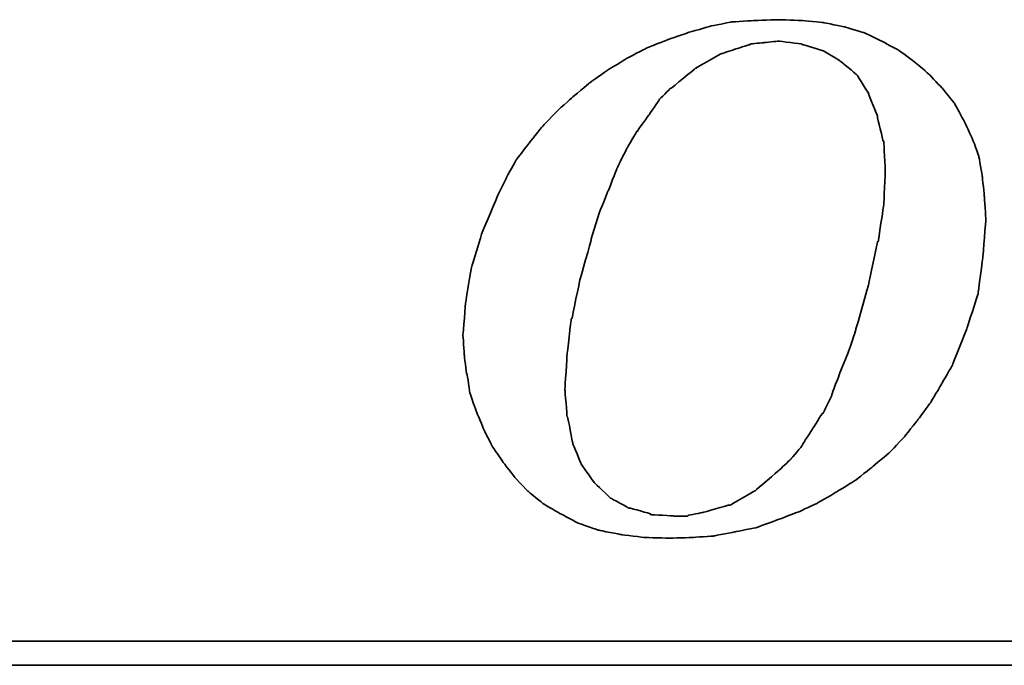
# Model space of a CAD drawing. Header units: millimetres. Extents: x 748 to 1024, y 329 to 423.
# Tile 36 of 52: x 959.19 to 962.33, y 360.04 to 362.09. Entities that reach past the tile are written whole.
import ezdxf

# ---------------------------------------------------------------- set-up
doc = ezdxf.new("R2010")
doc.units = ezdxf.units.MM
doc.header["$LTSCALE"] = 0.15
doc.layers.add('DIM', color=4, linetype='CONTINUOUS')
doc.layers.add('layer 1', color=7, linetype='CONTINUOUS')

# ---------------------------------------------------------------- blocks, each defined once
blk = doc.blocks.new('TBI MOTION logo(完整正式版)')
at = {"layer": 'layer 1', "color": 22, "lineweight": 35}
for points, knots in [([(-11.34375, -6.98375), (-11.34375, -6.98375), (-10.91375, -7.43875), (-10.91375, -7.43875), (-10.91375, -7.43875), (-10.91375, -7.43875), (-10.38625, -7.87125), (-10.38625, -7.87125), (-10.38625, -7.87125), (-10.38625, -7.87125), (-9.81125, -8.20375), (-9.81125, -8.20375), (-9.81125, -8.20375), (-9.81125, -8.20375), (-9.21125, -8.51875), (-9.21125, -8.51875), (-9.21125, -8.51875), (-9.21125, -8.51875), (-8.51625, -8.75875), (-8.51625, -8.75875), (-8.51625, -8.75875), (-8.51625, -8.75875), (-7.77125, -8.90375), (-7.77125, -8.90375), (-7.77125, -8.90375), (-7.77125, -8.90375), (-6.97875, -8.99875), (-6.97875, -8.99875), (-6.97875, -8.99875), (-6.97875, -8.99875), (-6.14125, -9.02375), (-6.14125, -9.02375), (-6.14125, -9.02375), (-6.14125, -9.02375), (-5.37125, -8.99875), (-5.37125, -8.99875), (-5.37125, -8.99875), (-5.37125, -8.99875), (-4.65375, -8.94875), (-4.65375, -8.94875), (-4.65375, -8.94875), (-4.65375, -8.94875), (-3.93375, -8.80625), (-3.93375, -8.80625), (-3.93375, -8.80625), (-3.93375, -8.80625), (-3.21375, -8.66375), (-3.21375, -8.66375), (-3.21375, -8.66375), (-3.21375, -8.66375), (-2.49375, -8.39875), (-2.49375, -8.39875), (-2.49375, -8.39875), (-2.49375, -8.39875), (-1.79875, -8.13375), (-1.79875, -8.13375), (-1.79875, -8.13375), (-1.79875, -8.13375), (-1.17375, -7.84375), (-1.17375, -7.84375), (-1.17375, -7.84375), (-1.17375, -7.84375), (-0.52375, -7.46375), (-0.52375, -7.46375), (-0.52375, -7.46375), (-0.52375, -7.46375), (0.10124, -7.07875), (0.10124, -7.07875), (0.10124, -7.07875), (0.10124, -7.07875), (0.67625, -6.62375), (0.67625, -6.62375), (0.67625, -6.62375), (0.67625, -6.62375), (1.24874, -6.14375), (1.24874, -6.14375), (1.24874, -6.14375), (1.24874, -6.14375), (1.72874, -5.64125), (1.72874, -5.64125), (1.72874, -5.64125), (1.72874, -5.64125), (2.18624, -5.06375), (2.18624, -5.06375), (2.18624, -5.06375), (2.18624, -5.06375), (2.61625, -4.48874), (2.61625, -4.48874), (2.61625, -4.48874), (2.61625, -4.48874), (3.00125, -3.83874), (3.00125, -3.83874), (3.00125, -3.83874), (3.00125, -3.83874), (3.36124, -3.21374), (3.36124, -3.21374), (3.36124, -3.21374), (3.36124, -3.21374), (3.84374, -1.99125), (3.84374, -1.99125), (3.84374, -1.99125), (3.84374, -1.99125), (4.22625, -0.81875), (4.22625, -0.81875), (4.22625, -0.81875), (4.22625, -0.81875), (4.39125, 0.45624), (4.39125, 0.45624), (4.39125, 0.45624), (4.39125, 0.45624), (4.48874, 1.70124), (4.48874, 1.70124), (4.48874, 1.70124), (4.48874, 1.70124), (4.43874, 2.44625), (4.43874, 2.44625), (4.43874, 2.44625), (4.43874, 2.44625), (4.36874, 3.14125), (4.36874, 3.14125), (4.36874, 3.14125), (4.36874, 3.14125), (4.25125, 3.81125), (4.25125, 3.81125), (4.25125, 3.81125), (4.25125, 3.81125), (4.03124, 4.41125), (4.03124, 4.41125), (4.03124, 4.41125), (4.03124, 4.41125), (3.74374, 5.01125), (3.74374, 5.01125), (3.74374, 5.01125), (3.74374, 5.01125), (3.43124, 5.58875), (3.43124, 5.58875), (3.43124, 5.58875), (3.43124, 5.58875), (3.02625, 6.09125), (3.02625, 6.09125), (3.02625, 6.09125), (3.02625, 6.09125), (2.59374, 6.54875), (2.59374, 6.54875), (2.59374, 6.54875), (2.59374, 6.54875), (2.09124, 6.98125), (2.09124, 6.98125), (2.09124, 6.98125), (2.09124, 6.98125), (1.56124, 7.36625), (1.56124, 7.36625), (1.56124, 7.36625), (1.56124, 7.36625), (0.98624, 7.67625), (0.98624, 7.67625), (0.98624, 7.67625), (0.98624, 7.67625), (0.38624, 7.96375), (0.38624, 7.96375), (0.38624, 7.96375), (0.38624, 7.96375), (-0.25875, 8.15625), (-0.25875, 8.15625), (-0.25875, 8.15625), (-0.25875, 8.15625), (-0.98125, 8.30125), (-0.98125, 8.30125), (-0.98125, 8.30125), (-0.98125, 8.30125), (-1.70124, 8.37125), (-1.70124, 8.37125), (-1.70124, 8.37125), (-1.70124, 8.37125), (-2.49375, 8.39624), (-2.49375, 8.39624), (-2.49375, 8.39624), (-2.49375, 8.39624), (-3.28625, 8.37125), (-3.28625, 8.37125), (-3.28625, 8.37125), (-3.28625, 8.37125), (-4.05125, 8.32125), (-4.05125, 8.32125), (-4.05125, 8.32125), (-4.05125, 8.32125), (-4.77375, 8.18125), (-4.77375, 8.18125), (-4.77375, 8.18125), (-4.77375, 8.18125), (-5.51625, 7.96375), (-5.51625, 7.96375), (-5.51625, 7.96375), (-5.51625, 7.96375), (-6.21125, 7.72625), (-6.21125, 7.72625), (-6.21125, 7.72625), (-6.21125, 7.72625), (-6.92875, 7.43625), (-6.92875, 7.43625), (-6.92875, 7.43625), (-6.92875, 7.43625), (-7.57875, 7.10125), (-7.57875, 7.10125), (-7.57875, 7.10125), (-7.57875, 7.10125), (-8.24875, 6.69125), (-8.24875, 6.69125), (-8.24875, 6.69125), (-8.24875, 6.69125), (-8.84875, 6.26125), (-8.84875, 6.26125), (-8.84875, 6.26125), (-8.84875, 6.26125), (-9.42625, 5.78125), (-9.42625, 5.78125), (-9.42625, 5.78125), (-9.42625, 5.78125), (-9.95375, 5.30125), (-9.95375, 5.30125), (-9.95375, 5.30125), (-9.95375, 5.30125), (-10.43375, 4.79624), (-10.43375, 4.79624), (-10.43375, 4.79624), (-10.43375, 4.79624), (-10.88875, 4.22125), (-10.88875, 4.22125), (-10.88875, 4.22125), (-10.88875, 4.22125), (-11.29875, 3.69375), (-11.29875, 3.69375), (-11.29875, 3.69375), (-11.29875, 3.69375), (-11.63375, 3.09125), (-11.63375, 3.09125), (-11.63375, 3.09125), (-11.63375, 3.09125), (-11.91875, 2.49625), (-11.91875, 2.49625), (-11.91875, 2.49625), (-11.91875, 2.49625), (-12.44875, 1.24625), (-12.44875, 1.24625), (-12.44875, 1.24625), (-12.44875, 1.24625), (-12.80875, 0.06874), (-12.80875, 0.06874), (-12.80875, 0.06874), (-12.80875, 0.06874), (-12.99875, -1.07875), (-12.99875, -1.07875), (-12.99875, -1.07875), (-12.99875, -1.07875), (-13.09375, -2.18375), (-13.09375, -2.18375), (-13.09375, -2.18375), (-13.09375, -2.18375), (-13.04875, -2.85375), (-13.04875, -2.85375), (-13.04875, -2.85375), (-13.04875, -2.85375), (-12.97375, -3.50375), (-12.97375, -3.50375), (-12.97375, -3.50375), (-12.97375, -3.50375), (-12.95375, -3.50375), (-12.95375, -3.50375), (-12.95375, -3.50375), (-12.95375, -3.50375), (-12.85375, -4.17375), (-12.85375, -4.17375), (-12.85375, -4.17375), (-12.85375, -4.17375), (-12.63875, -4.77624), (-12.63875, -4.77624), (-12.63875, -4.77624), (-12.63875, -4.77624), (-12.39875, -5.35125), (-12.39875, -5.35125), (-12.39875, -5.35125), (-12.39875, -5.35125), (-12.11375, -5.92875), (-12.11375, -5.92875), (-12.11375, -5.92875), (-12.11375, -5.92875), (-11.75375, -6.45375), (-11.75375, -6.45375), (-11.75375, -6.45375), (-11.75375, -6.45375), (-11.34375, -6.98375), (-11.34375, -6.98375)], [0, 0, 0, 0, 0.01369863, 0.01369863, 0.01369863, 0.01369864, 0.02739726, 0.02739726, 0.02739726, 0.02739727, 0.04109589, 0.04109589, 0.04109589, 0.0410959, 0.05479452, 0.05479452, 0.05479452, 0.05479453, 0.06849315, 0.06849315, 0.06849315, 0.06849316, 0.08219178, 0.08219178, 0.08219178, 0.08219179, 0.09589041, 0.09589041, 0.09589041, 0.09589042, 0.10958904, 0.10958904, 0.10958904, 0.10958905, 0.12328767, 0.12328767, 0.12328767, 0.12328768, 0.1369863, 0.1369863, 0.1369863, 0.13698631, 0.15068493, 0.15068493, 0.15068493, 0.15068494, 0.16438356, 0.16438356, 0.16438356, 0.16438357, 0.17808219, 0.17808219, 0.17808219, 0.1780822, 0.19178082, 0.19178082, 0.19178082, 0.19178083, 0.20547945, 0.20547945, 0.20547945, 0.20547946, 0.21917808, 0.21917808, 0.21917808, 0.21917809, 0.23287671, 0.23287671, 0.23287671, 0.23287672, 0.24657534, 0.24657534, 0.24657534, 0.24657535, 0.26027397, 0.26027397, 0.26027397, 0.26027398, 0.2739726, 0.2739726, 0.2739726, 0.27397261, 0.28767123, 0.28767123, 0.28767123, 0.28767124, 0.30136986, 0.30136986, 0.30136986, 0.30136987, 0.31506849, 0.31506849, 0.31506849, 0.3150685, 0.32876712, 0.32876712, 0.32876712, 0.32876713, 0.34246575, 0.34246575, 0.34246575, 0.34246576, 0.35616438, 0.35616438, 0.35616438, 0.35616439, 0.36986301, 0.36986301, 0.36986301, 0.36986302, 0.38356164, 0.38356164, 0.38356164, 0.38356165, 0.39726027, 0.39726027, 0.39726027, 0.39726028, 0.4109589, 0.4109589, 0.4109589, 0.41095891, 0.42465753, 0.42465753, 0.42465753, 0.42465754, 0.43835616, 0.43835616, 0.43835616, 0.43835617, 0.45205479, 0.45205479, 0.45205479, 0.4520548, 0.46575342, 0.46575342, 0.46575342, 0.46575343, 0.47945205, 0.47945205, 0.47945205, 0.47945206, 0.49315068, 0.49315068, 0.49315068, 0.49315069, 0.50684932, 0.50684932, 0.50684932, 0.50684933, 0.52054795, 0.52054795, 0.52054795, 0.52054796, 0.53424658, 0.53424658, 0.53424658, 0.53424659, 0.54794521, 0.54794521, 0.54794521, 0.54794522, 0.56164384, 0.56164384, 0.56164384, 0.56164385, 0.57534247, 0.57534247, 0.57534247, 0.57534248, 0.5890411, 0.5890411, 0.5890411, 0.58904111, 0.60273973, 0.60273973, 0.60273973, 0.60273974, 0.61643836, 0.61643836, 0.61643836, 0.61643837, 0.63013699, 0.63013699, 0.63013699, 0.630137, 0.64383562, 0.64383562, 0.64383562, 0.64383563, 0.65753425, 0.65753425, 0.65753425, 0.65753426, 0.67123288, 0.67123288, 0.67123288, 0.67123289, 0.68493151, 0.68493151, 0.68493151, 0.68493152, 0.69863014, 0.69863014, 0.69863014, 0.69863015, 0.71232877, 0.71232877, 0.71232877, 0.71232878, 0.7260274, 0.7260274, 0.7260274, 0.72602741, 0.73972603, 0.73972603, 0.73972603, 0.73972604, 0.75342466, 0.75342466, 0.75342466, 0.75342467, 0.76712329, 0.76712329, 0.76712329, 0.7671233, 0.78082192, 0.78082192, 0.78082192, 0.78082193, 0.79452055, 0.79452055, 0.79452055, 0.79452056, 0.80821918, 0.80821918, 0.80821918, 0.80821919, 0.82191781, 0.82191781, 0.82191781, 0.82191782, 0.83561644, 0.83561644, 0.83561644, 0.83561645, 0.84931507, 0.84931507, 0.84931507, 0.84931508, 0.8630137, 0.8630137, 0.8630137, 0.86301371, 0.87671233, 0.87671233, 0.87671233, 0.87671234, 0.89041096, 0.89041096, 0.89041096, 0.89041097, 0.90410959, 0.90410959, 0.90410959, 0.9041096, 0.91780822, 0.91780822, 0.91780822, 0.91780823, 0.93150685, 0.93150685, 0.93150685, 0.93150686, 0.94520548, 0.94520548, 0.94520548, 0.94520549, 0.95890411, 0.95890411, 0.95890411, 0.95890412, 0.97260274, 0.97260274, 0.97260274, 0.97260275, 0.98630137, 0.98630137, 0.98630137, 0.98630138, 1, 1, 1, 1]), ([(-8.77875, 1.03124), (-8.77875, 1.03124), (-8.51625, 1.89625), (-8.51625, 1.89625), (-8.51625, 1.89625), (-8.51625, 1.89625), (-8.20375, 2.66375), (-8.20375, 2.66375), (-8.20375, 2.66375), (-8.20375, 2.66375), (-7.91625, 3.38125), (-7.91625, 3.38125), (-7.91625, 3.38125), (-7.91625, 3.38125), (-7.91625, 3.40624), (-7.91625, 3.40624), (-7.91625, 3.40624), (-7.91625, 3.40624), (-7.57875, 4.07624), (-7.57875, 4.07624), (-7.57875, 4.07624), (-7.57875, 4.07624), (-7.24375, 4.65125), (-7.24375, 4.65125), (-7.24375, 4.65125), (-7.24375, 4.65125), (-7.21875, 4.65125), (-7.21875, 4.65125), (-7.21875, 4.65125), (-7.21875, 4.65125), (-7.21875, 4.67624), (-7.21875, 4.67624), (-7.21875, 4.67624), (-7.21875, 4.67624), (-6.83625, 5.20375), (-6.83625, 5.20375), (-6.83625, 5.20375), (-6.83625, 5.20375), (-6.49875, 5.68625), (-6.49875, 5.68625), (-6.49875, 5.68625), (-6.49875, 5.68625), (-6.49875, 5.70625), (-6.49875, 5.70625), (-6.49875, 5.70625), (-6.49875, 5.70625), (-6.11625, 6.09125), (-6.11625, 6.09125), (-6.11625, 6.09125), (-6.11625, 6.09125), (-6.09125, 6.09125), (-6.09125, 6.09125), (-6.09125, 6.09125), (-6.09125, 6.09125), (-5.27375, 6.76625), (-5.27375, 6.76625), (-5.27375, 6.76625), (-5.27375, 6.76625), (-5.24875, 6.76625), (-5.24875, 6.76625), (-5.24875, 6.76625), (-5.24875, 6.76625), (-5.24875, 6.78625), (-5.24875, 6.78625), (-5.24875, 6.78625), (-5.24875, 6.78625), (-4.38875, 7.26624), (-4.38875, 7.26624), (-4.38875, 7.26624), (-4.38875, 7.26624), (-4.36125, 7.26624), (-4.36125, 7.26624), (-4.36125, 7.26624), (-4.36125, 7.26624), (-3.93375, 7.41125), (-3.93375, 7.41125), (-3.93375, 7.41125), (-3.93375, 7.41125), (-3.47375, 7.55625), (-3.47375, 7.55625), (-3.47375, 7.55625), (-3.47375, 7.55625), (-3.45375, 7.55625), (-3.45375, 7.55625), (-3.45375, 7.55625), (-3.45375, 7.55625), (-3.42875, 7.58124), (-3.42875, 7.58124), (-3.42875, 7.58124), (-3.42875, 7.58124), (-2.97375, 7.62625), (-2.97375, 7.62625), (-2.97375, 7.62625), (-2.97375, 7.62625), (-2.49375, 7.67625), (-2.49375, 7.67625), (-2.49375, 7.67625), (-2.49375, 7.67625), (-2.46875, 7.67625), (-2.46875, 7.67625), (-2.46875, 7.67625), (-2.46875, 7.67625), (-1.70124, 7.58124), (-1.70124, 7.58124), (-1.70124, 7.58124), (-1.70124, 7.58124), (-1.67875, 7.55625), (-1.67875, 7.55625), (-1.67875, 7.55625), (-1.67875, 7.55625), (-1.65375, 7.55625), (-1.65375, 7.55625), (-1.65375, 7.55625), (-1.65375, 7.55625), (-1.03125, 7.36625), (-1.03125, 7.36625), (-1.03125, 7.36625), (-1.03125, 7.36625), (-1.00625, 7.36625), (-1.00625, 7.36625), (-1.00625, 7.36625), (-1.00625, 7.36625), (-0.43124, 7.02624), (-0.43124, 7.02624), (-0.43124, 7.02624), (-0.43124, 7.02624), (-0.40625, 7.00624), (-0.40625, 7.00624), (-0.40625, 7.00624), (-0.40625, 7.00624), (0.12124, 6.57124), (0.12124, 6.57124), (0.12124, 6.57124), (0.12124, 6.57124), (0.14624, 6.54875), (0.14624, 6.54875), (0.14624, 6.54875), (0.14624, 6.54875), (0.17124, 6.52375), (0.17124, 6.52375), (0.17124, 6.52375), (0.17124, 6.52375), (0.55625, 5.89875), (0.55625, 5.89875), (0.55625, 5.89875), (0.55625, 5.89875), (0.55625, 5.87625), (0.55625, 5.87625), (0.55625, 5.87625), (0.55625, 5.87625), (0.84124, 5.15625), (0.84124, 5.15625), (0.84124, 5.15625), (0.84124, 5.15625), (0.84124, 5.13125), (0.84124, 5.13125), (0.84124, 5.13125), (0.84124, 5.13125), (1.03624, 4.31875), (1.03624, 4.31875), (1.03624, 4.31875), (1.03624, 4.31875), (1.05624, 4.31875), (1.05624, 4.31875), (1.05624, 4.31875), (1.05624, 4.31875), (1.05624, 4.29125), (1.05624, 4.29125), (1.05624, 4.29125), (1.05624, 4.29125), (1.10625, 3.33125), (1.10625, 3.33125), (1.10625, 3.33125), (1.10625, 3.33125), (1.10625, 3.30875), (1.10625, 3.30875), (1.10625, 3.30875), (1.10625, 3.30875), (1.05624, 2.20624), (1.05624, 2.20624), (1.05624, 2.20624), (1.05624, 2.20624), (1.05624, 2.18124), (1.05624, 2.18124), (1.05624, 2.18124), (1.05624, 2.18124), (0.86624, 0.93624), (0.86624, 0.93624), (0.86624, 0.93624), (0.86624, 0.93624), (0.84124, 0.93624), (0.84124, 0.93624), (0.84124, 0.93624), (0.84124, 0.93624), (0.55625, -0.45874), (0.55625, -0.45874), (0.55625, -0.45874), (0.55625, -0.45874), (0.12124, -1.99125), (0.12124, -1.99125), (0.12124, -1.99125), (0.12124, -1.99125), (0.12124, -2.01874), (0.12124, -2.01874), (0.12124, -2.01874), (0.12124, -2.01874), (-0.13874, -2.78375), (-0.13874, -2.78375), (-0.13874, -2.78375), (-0.13874, -2.78375), (-0.43124, -3.50375), (-0.43124, -3.50375), (-0.43124, -3.50375), (-0.43124, -3.50375), (-0.69375, -4.19875), (-0.69375, -4.19875), (-0.69375, -4.19875), (-0.69375, -4.19875), (-0.69375, -4.22375), (-0.69375, -4.22375), (-0.69375, -4.22375), (-0.69375, -4.22375), (-0.98125, -4.82374), (-0.98125, -4.82374), (-0.98125, -4.82374), (-0.98125, -4.82374), (-1.00625, -4.82374), (-1.00625, -4.82374), (-1.00625, -4.82374), (-1.00625, -4.82374), (-1.33875, -5.35125), (-1.33875, -5.35125), (-1.33875, -5.35125), (-1.33875, -5.35125), (-1.67875, -5.87875), (-1.67875, -5.87875), (-1.67875, -5.87875), (-1.67875, -5.87875), (-1.67875, -5.90375), (-1.67875, -5.90375), (-1.67875, -5.90375), (-1.67875, -5.90375), (-2.05875, -6.35875), (-2.05875, -6.35875), (-2.05875, -6.35875), (-2.05875, -6.35875), (-2.08375, -6.38375), (-2.08375, -6.38375), (-2.08375, -6.38375), (-2.08375, -6.38375), (-2.46875, -6.74375), (-2.46875, -6.74375), (-2.46875, -6.74375), (-2.46875, -6.74375), (-3.25875, -7.41625), (-3.25875, -7.41625), (-3.25875, -7.41625), (-3.25875, -7.41625), (-3.28625, -7.43875), (-3.28625, -7.43875), (-3.28625, -7.43875), (-3.28625, -7.43875), (-4.12375, -7.91875), (-4.12375, -7.91875), (-4.12375, -7.91875), (-4.12375, -7.91875), (-4.14875, -7.91875), (-4.14875, -7.91875), (-4.14875, -7.91875), (-4.14875, -7.91875), (-4.17125, -7.91875), (-4.17125, -7.91875), (-4.17125, -7.91875), (-4.17125, -7.91875), (-5.03375, -8.15875), (-5.03375, -8.15875), (-5.03375, -8.15875), (-5.03375, -8.15875), (-5.51625, -8.25625), (-5.51625, -8.25625), (-5.51625, -8.25625), (-5.51625, -8.25625), (-5.54125, -8.27875), (-5.54125, -8.27875), (-5.54125, -8.27875), (-5.54125, -8.27875), (-5.56375, -8.27875), (-5.56375, -8.27875), (-5.56375, -8.27875), (-5.56375, -8.27875), (-5.99625, -8.27875), (-5.99625, -8.27875), (-5.99625, -8.27875), (-5.99625, -8.27875), (-6.76375, -8.23125), (-6.76375, -8.23125), (-6.76375, -8.23125), (-6.76375, -8.23125), (-6.78875, -8.23125), (-6.78875, -8.23125), (-6.78875, -8.23125), (-6.78875, -8.23125), (-6.78875, -8.20375), (-6.78875, -8.20375), (-6.78875, -8.20375), (-6.78875, -8.20375), (-7.45875, -8.01375), (-7.45875, -8.01375), (-7.45875, -8.01375), (-7.45875, -8.01375), (-7.48375, -8.01375), (-7.48375, -8.01375), (-7.48375, -8.01375), (-7.48375, -8.01375), (-7.50875, -8.01375), (-7.50875, -8.01375), (-7.50875, -8.01375), (-7.50875, -8.01375), (-8.13125, -7.67875), (-8.13125, -7.67875), (-8.13125, -7.67875), (-8.13125, -7.67875), (-8.15625, -7.65375), (-8.15625, -7.65375), (-8.15625, -7.65375), (-8.15625, -7.65375), (-8.65875, -7.17375), (-8.65875, -7.17375), (-8.65875, -7.17375), (-8.65875, -7.17375), (-8.68375, -7.14875), (-8.68375, -7.14875), (-8.68375, -7.14875), (-8.68375, -7.14875), (-9.08875, -6.57375), (-9.08875, -6.57375), (-9.08875, -6.57375), (-9.08875, -6.57375), (-9.11375, -6.54875), (-9.11375, -6.54875), (-9.11375, -6.54875), (-9.11375, -6.54875), (-9.11375, -6.52875), (-9.11375, -6.52875), (-9.11375, -6.52875), (-9.11375, -6.52875), (-9.40375, -5.85375), (-9.40375, -5.85375), (-9.40375, -5.85375), (-9.40375, -5.85375), (-9.40375, -5.82875), (-9.40375, -5.82875), (-9.40375, -5.82875), (-9.40375, -5.82875), (-9.56875, -4.96875), (-9.56875, -4.96875), (-9.56875, -4.96875), (-9.56875, -4.96875), (-9.59375, -4.94375), (-9.59375, -4.94375), (-9.59375, -4.94375), (-9.59375, -4.94375), (-9.66375, -4.03375), (-9.66375, -4.03375), (-9.66375, -4.03375), (-9.66375, -4.03375), (-9.66375, -4.00875), (-9.66375, -4.00875), (-9.66375, -4.00875), (-9.66375, -4.00875), (-9.59375, -2.85375), (-9.59375, -2.85375), (-9.59375, -2.85375), (-9.59375, -2.85375), (-9.45125, -1.65875), (-9.45125, -1.65875), (-9.45125, -1.65875), (-9.45125, -1.65875), (-9.42625, -1.63375), (-9.42625, -1.63375), (-9.42625, -1.63375), (-9.42625, -1.63375), (-9.16125, -0.33875), (-9.16125, -0.33875), (-9.16125, -0.33875), (-9.16125, -0.33875), (-8.77875, 1.00624), (-8.77875, 1.00624), (-8.77875, 1.00624), (-8.77875, 1.00624), (-8.77875, 1.03124), (-8.77875, 1.03124)], [0, 0, 0, 0, 0.01020408, 0.01020408, 0.01020408, 0.01020409, 0.02040816, 0.02040816, 0.02040816, 0.02040817, 0.03061224, 0.03061224, 0.03061224, 0.03061225, 0.04081633, 0.04081633, 0.04081633, 0.04081634, 0.05102041, 0.05102041, 0.05102041, 0.05102042, 0.06122449, 0.06122449, 0.06122449, 0.0612245, 0.07142857, 0.07142857, 0.07142857, 0.07142858, 0.08163265, 0.08163265, 0.08163265, 0.08163266, 0.09183673, 0.09183673, 0.09183673, 0.09183674, 0.10204082, 0.10204082, 0.10204082, 0.10204083, 0.1122449, 0.1122449, 0.1122449, 0.11224491, 0.12244898, 0.12244898, 0.12244898, 0.12244899, 0.13265306, 0.13265306, 0.13265306, 0.13265307, 0.14285714, 0.14285714, 0.14285714, 0.14285715, 0.15306122, 0.15306122, 0.15306122, 0.15306123, 0.16326531, 0.16326531, 0.16326531, 0.16326532, 0.17346939, 0.17346939, 0.17346939, 0.1734694, 0.18367347, 0.18367347, 0.18367347, 0.18367348, 0.19387755, 0.19387755, 0.19387755, 0.19387756, 0.20408163, 0.20408163, 0.20408163, 0.20408164, 0.21428571, 0.21428571, 0.21428571, 0.21428572, 0.2244898, 0.2244898, 0.2244898, 0.22448981, 0.23469388, 0.23469388, 0.23469388, 0.23469389, 0.24489796, 0.24489796, 0.24489796, 0.24489797, 0.25510204, 0.25510204, 0.25510204, 0.25510205, 0.26530612, 0.26530612, 0.26530612, 0.26530613, 0.2755102, 0.2755102, 0.2755102, 0.27551021, 0.28571429, 0.28571429, 0.28571429, 0.2857143, 0.29591837, 0.29591837, 0.29591837, 0.29591838, 0.30612245, 0.30612245, 0.30612245, 0.30612246, 0.31632653, 0.31632653, 0.31632653, 0.31632654, 0.32653061, 0.32653061, 0.32653061, 0.32653062, 0.33673469, 0.33673469, 0.33673469, 0.3367347, 0.34693878, 0.34693878, 0.34693878, 0.34693879, 0.35714286, 0.35714286, 0.35714286, 0.35714287, 0.36734694, 0.36734694, 0.36734694, 0.36734695, 0.37755102, 0.37755102, 0.37755102, 0.37755103, 0.3877551, 0.3877551, 0.3877551, 0.38775511, 0.39795918, 0.39795918, 0.39795918, 0.39795919, 0.40816327, 0.40816327, 0.40816327, 0.40816328, 0.41836735, 0.41836735, 0.41836735, 0.41836736, 0.42857143, 0.42857143, 0.42857143, 0.42857144, 0.43877551, 0.43877551, 0.43877551, 0.43877552, 0.44897959, 0.44897959, 0.44897959, 0.4489796, 0.45918367, 0.45918367, 0.45918367, 0.45918368, 0.46938776, 0.46938776, 0.46938776, 0.46938777, 0.47959184, 0.47959184, 0.47959184, 0.47959185, 0.48979592, 0.48979592, 0.48979592, 0.48979593, 0.5, 0.5, 0.5, 0.50000001, 0.51020408, 0.51020408, 0.51020408, 0.51020409, 0.52040816, 0.52040816, 0.52040816, 0.52040817, 0.53061224, 0.53061224, 0.53061224, 0.53061225, 0.54081633, 0.54081633, 0.54081633, 0.54081634, 0.55102041, 0.55102041, 0.55102041, 0.55102042, 0.56122449, 0.56122449, 0.56122449, 0.5612245, 0.57142857, 0.57142857, 0.57142857, 0.57142858, 0.58163265, 0.58163265, 0.58163265, 0.58163266, 0.59183673, 0.59183673, 0.59183673, 0.59183674, 0.60204082, 0.60204082, 0.60204082, 0.60204083, 0.6122449, 0.6122449, 0.6122449, 0.61224491, 0.62244898, 0.62244898, 0.62244898, 0.62244899, 0.63265306, 0.63265306, 0.63265306, 0.63265307, 0.64285714, 0.64285714, 0.64285714, 0.64285715, 0.65306122, 0.65306122, 0.65306122, 0.65306123, 0.66326531, 0.66326531, 0.66326531, 0.66326532, 0.67346939, 0.67346939, 0.67346939, 0.6734694, 0.68367347, 0.68367347, 0.68367347, 0.68367348, 0.69387755, 0.69387755, 0.69387755, 0.69387756, 0.70408163, 0.70408163, 0.70408163, 0.70408164, 0.71428571, 0.71428571, 0.71428571, 0.71428572, 0.7244898, 0.7244898, 0.7244898, 0.72448981, 0.73469388, 0.73469388, 0.73469388, 0.73469389, 0.74489796, 0.74489796, 0.74489796, 0.74489797, 0.75510204, 0.75510204, 0.75510204, 0.75510205, 0.76530612, 0.76530612, 0.76530612, 0.76530613, 0.7755102, 0.7755102, 0.7755102, 0.77551021, 0.78571429, 0.78571429, 0.78571429, 0.7857143, 0.79591837, 0.79591837, 0.79591837, 0.79591838, 0.80612245, 0.80612245, 0.80612245, 0.80612246, 0.81632653, 0.81632653, 0.81632653, 0.81632654, 0.82653061, 0.82653061, 0.82653061, 0.82653062, 0.83673469, 0.83673469, 0.83673469, 0.8367347, 0.84693878, 0.84693878, 0.84693878, 0.84693879, 0.85714286, 0.85714286, 0.85714286, 0.85714287, 0.86734694, 0.86734694, 0.86734694, 0.86734695, 0.87755102, 0.87755102, 0.87755102, 0.87755103, 0.8877551, 0.8877551, 0.8877551, 0.88775511, 0.89795918, 0.89795918, 0.89795918, 0.89795919, 0.90816327, 0.90816327, 0.90816327, 0.90816328, 0.91836735, 0.91836735, 0.91836735, 0.91836736, 0.92857143, 0.92857143, 0.92857143, 0.92857144, 0.93877551, 0.93877551, 0.93877551, 0.93877552, 0.94897959, 0.94897959, 0.94897959, 0.9489796, 0.95918367, 0.95918367, 0.95918367, 0.95918368, 0.96938776, 0.96938776, 0.96938776, 0.96938777, 0.97959184, 0.97959184, 0.97959184, 0.97959185, 0.98979592, 0.98979592, 0.98979592, 0.98979593, 1, 1, 1, 1]), ([(75.90875, -9.47875), (75.90875, -9.47875), (75.90875, -12.28625), (75.90875, -12.28625), (75.90875, -12.28625), (75.90875, -12.28625), (75.90875, -12.47875), (75.90875, -12.47875), (75.90875, -12.47875), (75.90875, -12.47875), (75.71625, -12.47875), (75.71625, -12.47875), (75.71625, -12.47875), (75.71625, -12.47875), (-88.32875, -12.47875), (-88.32875, -12.47875), (-88.32875, -12.47875), (-88.32875, -12.47875), (-88.32875, -13.29375), (-88.32875, -13.29375), (-88.32875, -13.29375), (-88.32875, -13.29375), (82.89125, -13.29375), (82.89125, -13.29375), (82.89125, -13.29375), (82.89125, -13.29375), (75.90875, -9.47875), (75.90875, -9.47875)], [0, 0, 0, 0, 0.14285714, 0.14285714, 0.14285714, 0.14285715, 0.28571429, 0.28571429, 0.28571429, 0.2857143, 0.42857143, 0.42857143, 0.42857143, 0.42857144, 0.57142857, 0.57142857, 0.57142857, 0.57142858, 0.71428571, 0.71428571, 0.71428571, 0.71428572, 0.85714286, 0.85714286, 0.85714286, 0.85714287, 1, 1, 1, 1])]:
    blk.add_open_spline(points, degree=3, knots=knots, dxfattribs=at)

msp = doc.modelspace()

# ---------------------------------------------------------------- block references
at = {"layer": 'DIM', "color": 7, "xscale": 0.0948836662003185, "yscale": 0.0948836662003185, "zscale": 0.0948836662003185}
msp.add_blockref('TBI MOTION logo(完整正式版)', (961.8477, 361.2967), dxfattribs=at)

doc.saveas('drawing.dxf')
